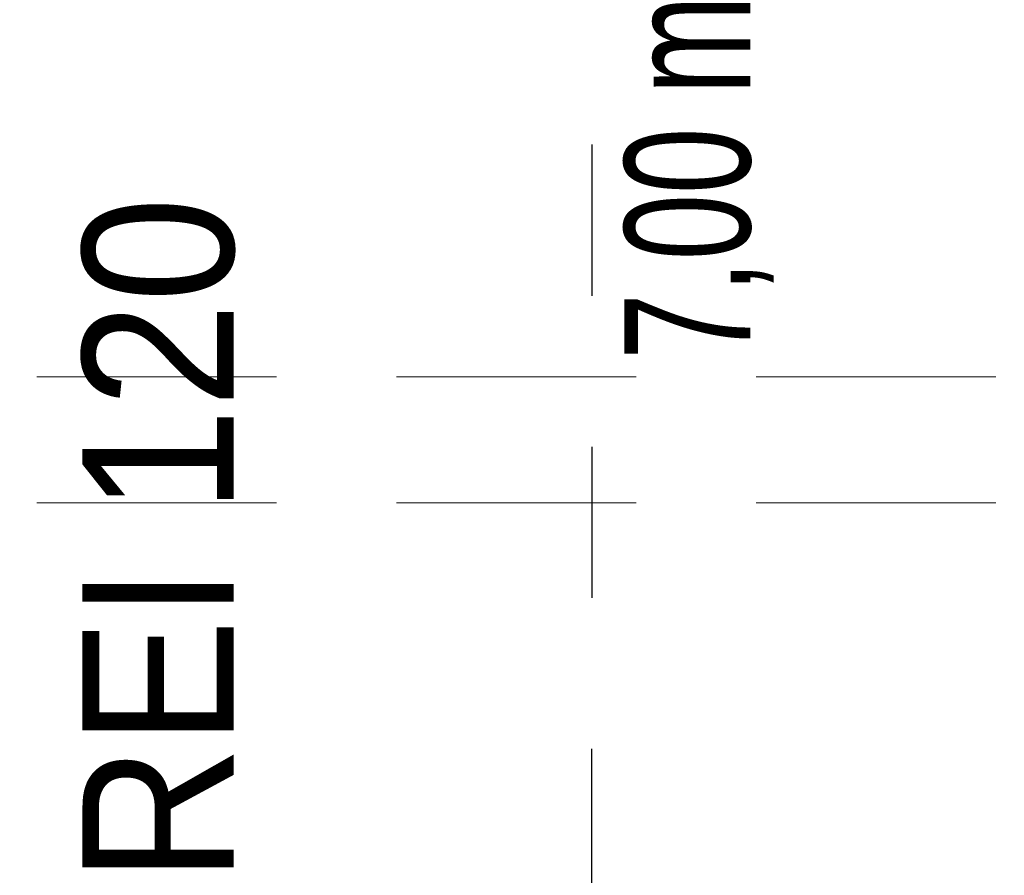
# Model space of a CAD drawing. Header units: centimetres. Extents: x -1253 to 21770, y -8842 to 3590.
# Tile 20 of 120: x 299 to 495, y 802 to 972. Entities that reach past the tile are written whole.
import ezdxf

# ---------------------------------------------------------------- set-up
doc = ezdxf.new("R2010")
doc.units = ezdxf.units.CM
doc.linetypes.add('Dash', pattern=[60, 30, -30])
doc.linetypes.add('Ukryte', pattern=[71.438, 47.625, -23.813])
for name, color, linetype, lineweight in [('A-DETL', 90, 'Continuous', 9), ('A-DETL-HDLN', 90, 'Ukryte', 9), ('G-ANNO-TEXT', 231, 'Continuous', 13)]:
    doc.layers.add(name, color=color, linetype=linetype, lineweight=lineweight)
doc.styles.add('Arial Narrow_4', font='ARIALN.TTF', dxfattribs={"height": 25})
doc.styles.add('Arial_9', font='arial.ttf', dxfattribs={"width": 0.9, "height": 30})

msp = doc.modelspace()

# ---------------------------------------------------------------- linework, layer by layer
at = {"layer": 'A-DETL', "linetype": 'Dash', "lineweight": 25}
msp.add_open_spline([(412.84, 1006.95), (412.84, 497.96), (412.84, 435.33), (370.99, 410.92), (291.38, 409.33)], degree=3, knots=[0, 0, 0, 0, 6.781245, 8.866954, 8.866954, 8.866954, 8.866954], dxfattribs=at)
at = {"layer": 'A-DETL-HDLN'}
for p, q in [((-1197.62, 900.83), (1172.38, 900.83)), ((-1197.62, 875.83), (1172.38, 875.83))]:
    msp.add_line(p, q, dxfattribs=at)

# ---------------------------------------------------------------- texts
at = {"layer": 'G-ANNO-TEXT', "color": 11, "insert": (419.29, 903.98), "char_height": 25, "width": 88.88, "attachment_point": 1, "rotation": 90, "line_spacing_factor": 0.949189, "style": 'Arial Narrow_4'}
msp.add_mtext('\\pxt5.08,10.16,15.24,20.32,25.4,30.48,35.56,40.64,45.72,50.8,55.88,60.96,66.04,71.12,76.2,81.28,86.36,91.44,96.52,101.6,106.68,111.76,116.84,121.92,127,132.08,137.16,142.24,147.32,152.4,157.48,162.56;{7,00 m}', dxfattribs=at)
at = {"layer": 'G-ANNO-TEXT', "color": 1, "insert": (311.65, 800.32), "char_height": 30, "width": 140.7132, "attachment_point": 1, "rotation": 90, "line_spacing_factor": 0.936439, "style": 'Arial_9'}
msp.add_mtext('\\pxt3.81,7.62,11.43,15.24,19.05,22.86,26.67,30.48,34.29,38.1,41.91,45.72,49.53,53.34,57.15,60.96,64.77,68.58,72.39,76.2,80.01,83.82,87.63,91.44,95.25,99.06,102.87,106.68,110.49,114.3,118.11,121.92;{REI 120}', dxfattribs=at)

doc.saveas('drawing.dxf')
